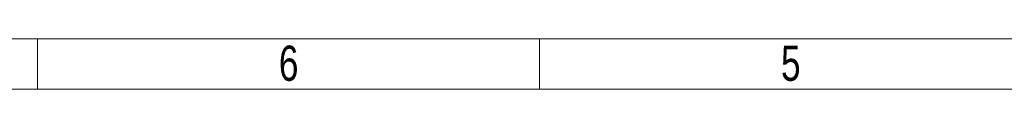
# Model space of a CAD drawing. Header units: millimetres. Extents: x 0 to 594, y 0 to 424.
# Tile 2 of 14: x 295 to 397, y 0 to 5. Entities that reach past the tile are written whole.
import ezdxf

# ---------------------------------------------------------------- set-up
doc = ezdxf.new("R2010")
doc.units = ezdxf.units.MM
doc.header["$LTSCALE"] = 0.25
doc.styles.add('SLDTEXTSTYLE3', font='TXT', dxfattribs={"width": 0.75})

# ---------------------------------------------------------------- blocks, each defined once
blk = doc.blocks.new('cajetin')
at = {"color": 7, "linetype": 'Continuous', "lineweight": 18}
for p, q in [((853.5, 7.5), (7.5, 7.5)), ((430.5, 7.5), (430.5, 7.5)), ((430.5, 7.5), (430.5, 0)), ((505.5, 7.5), (505.5, 0)), ((861, 0), (0, 0))]:
    blk.add_line(p, q, dxfattribs=at)
at = {"color": 7, "linetype": 'Continuous', "lineweight": 0, "char_height": 5.25, "attachment_point": 2, "style": 'SLDTEXTSTYLE3'}
for s, insert in [('6', (468.01, 6.49)), ('5', (543.01, 6.49))]:
    blk.add_mtext(s, dxfattribs=dict(at, insert=insert))

msp = doc.modelspace()

# ---------------------------------------------------------------- block references
at = {"xscale": 0.689895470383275, "yscale": 0.689895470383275, "zscale": 0.689895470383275}
msp.add_blockref('cajetin', (0, 0), dxfattribs=at)

doc.saveas('drawing.dxf')
